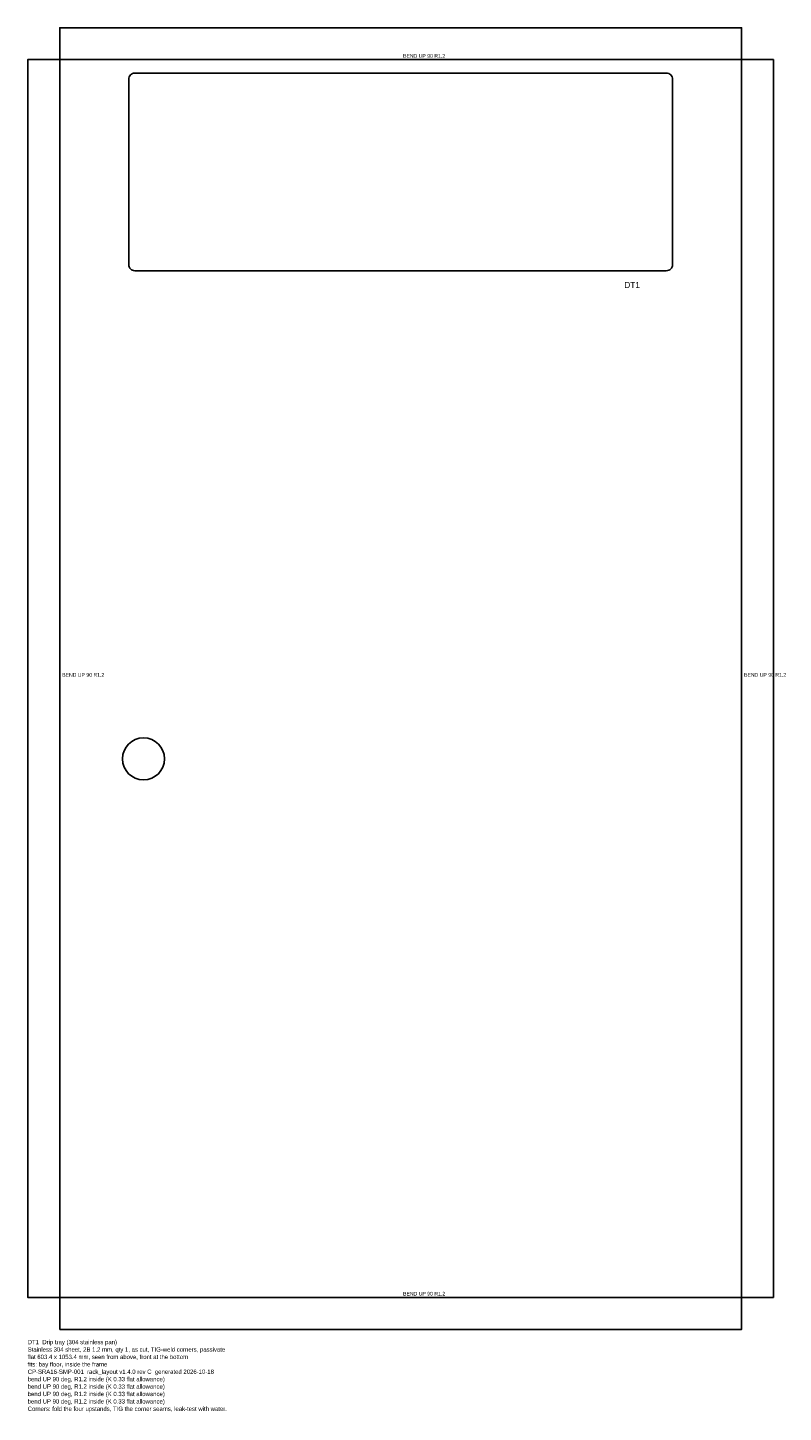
# Model space of a CAD drawing. Header units: millimetres. Extents: x 0 to 611, y -67 to 1053.
import ezdxf

# ---------------------------------------------------------------- set-up
doc = ezdxf.new("R2010")
doc.units = ezdxf.units.MM
doc.linetypes.add('DASHED', pattern=[1.524, 1.27, -0.254])
for name, color, linetype in [('BEND', 1, 'DASHED'), ('CUT', 7, 'CONTINUOUS'), ('ETCH', 3, 'CONTINUOUS'), ('NOTES', 8, 'CONTINUOUS')]:
    doc.layers.add(name, color=color, linetype=linetype)

msp = doc.modelspace()

# ---------------------------------------------------------------- linework, layer by layer
at = {"layer": 'BEND'}
for p, q in [((25.9, 1027.6), (577.6, 1027.6)), ((25.9, 25.9), (25.9, 1027.6)), ((577.6, 25.9), (577.6, 1027.6)), ((25.9, 25.9), (577.6, 25.9))]:
    msp.add_line(p, q, dxfattribs=at)
at = {"layer": 'CUT'}
msp.add_lwpolyline([(25.9, 0), (577.6, 0), (577.6, 25.9), (603.4, 25.9), (603.4, 1027.6), (577.6, 1027.6), (577.6, 1053.4), (25.9, 1053.4), (25.9, 1027.6), (0, 1027.6), (0, 25.9), (25.9, 25.9)], close=True, dxfattribs=at)
msp.add_lwpolyline([(86.7, 856.7), (516.7, 856.7, 0.414214), (521.7, 861.7), (521.7, 1011.7, 0.414214), (516.7, 1016.7), (86.7, 1016.7, 0.414214), (81.7, 1011.7), (81.7, 861.7, 0.414214)], format="xyb", close=True, dxfattribs=at)
msp.add_circle((93.7, 461.7), 17, dxfattribs=at)

# ---------------------------------------------------------------- texts
at = {"layer": 'BEND'}
for p in [(303.7, 1029.1), (27.9, 528.2), (579.6, 528.2), (303.7, 27.4)]:
    msp.add_text('BEND UP 90 R1.2', height=3, dxfattribs=at).set_placement(p)
at = {"layer": 'ETCH'}
msp.add_text('DT1', height=5, dxfattribs=at).set_placement((482.7, 842.7))
at = {"layer": 'NOTES'}
for s, p in [('DT1  Drip tray (304 stainless pan)', (0, -12)), ('Stainless 304 sheet, 2B 1.2 mm, qty 1, as cut, TIG-weld corners, passivate', (0, -18)), ('flat 603.4 x 1053.4 mm, seen from above, front at the bottom', (0, -24)), ('fits: bay floor, inside the frame', (0, -30)), ('CP-SRA16-SMP-001  rack_layout v1.4.0 rev C  generated 2026-10-18', (0, -36)), ('bend UP 90 deg, R1.2 inside (K 0.33 flat allowance)', (0, -42)), ('bend UP 90 deg, R1.2 inside (K 0.33 flat allowance)', (0, -48)), ('bend UP 90 deg, R1.2 inside (K 0.33 flat allowance)', (0, -54)), ('Corners: fold the four upstands, TIG the corner seams, leak-test with water.', (0, -66)), ('bend UP 90 deg, R1.2 inside (K 0.33 flat allowance)', (0, -60))]:
    msp.add_text(s, height=3.5, dxfattribs=at).set_placement(p)

doc.saveas('drawing.dxf')
